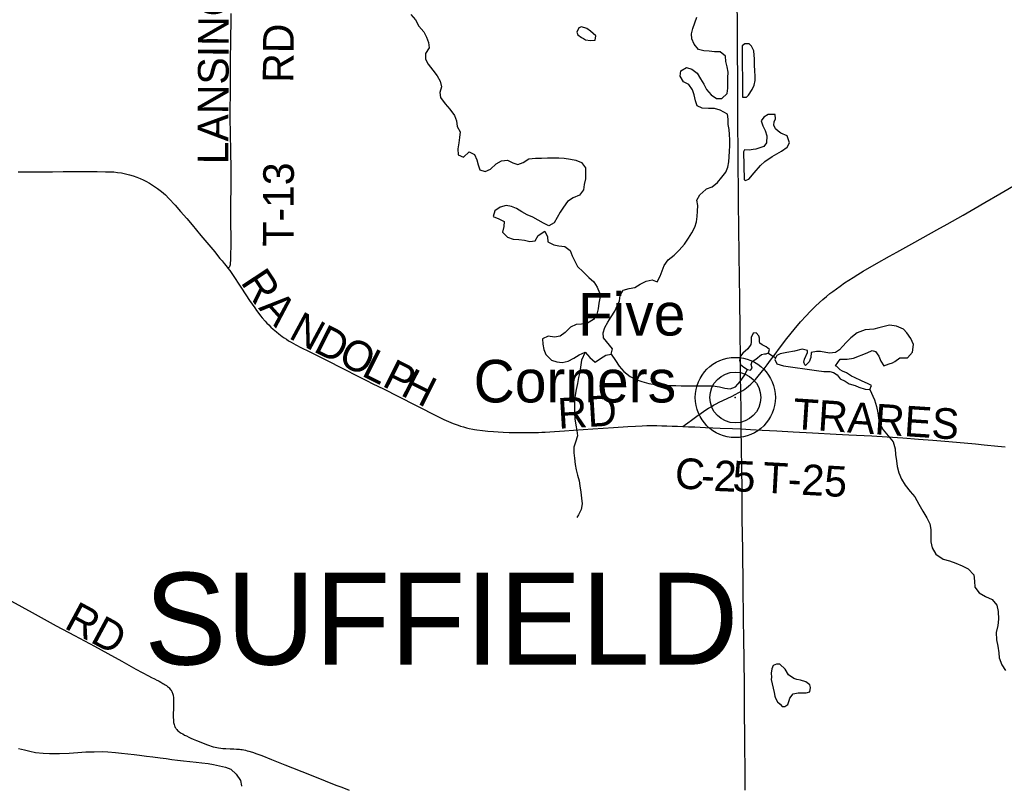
# Model space of a CAD drawing. Header units: feet. Extents: x 2113747 to 2516209, y 960708 to 1356798.
# Tile 13 of 206: x 2279510 to 2289153, y 1107212 to 1114753. Entities that reach past the tile are written whole.
import ezdxf

# ---------------------------------------------------------------- set-up
doc = ezdxf.new("R2010")
doc.units = ezdxf.units.FT
doc.header["$LTSCALE"] = 50
doc.header["$MEASUREMENT"] = 0
for name, color, linetype in [('0_Xref', 7, 'Continuous'), ('GM_X_County_Road', 3, 'Continuous'), ('GM_X_County_Road_Text', 3, 'Continuous'), ('GM_X_Major_Lake', 5, 'Continuous'), ('GM_X_Minor_Lake', 5, 'Continuous'), ('GM_X_Minor_River', 5, 'Continuous'), ('GM_X_State_Route', 1, 'Continuous'), ('GM_X_Township_Road', 4, 'Continuous'), ('GM_X_Township_Road_Text', 4, 'Continuous'), ('GM_X_Township_Text', 251, 'Continuous'), ('GM_X_Unincorporated', 1, 'Continuous'), ('GM_X_Unincorporated_Location', 2, 'Continuous'), ('GM_X_Unincorporated_Text', 251, 'Continuous')]:
    doc.layers.add(name, color=color, linetype=linetype)
doc.styles.add('Styledgn030', font='dgn030.shx')
doc.styles.add('Styledgn031', font='dgn031.shx')

# ---------------------------------------------------------------- blocks, each defined once
blk = doc.blocks.new('Unicorp33')
at = {"layer": 'GM_X_Unincorporated'}
for radius in [392.8, 249]:
    blk.add_circle((0, 0), radius, dxfattribs=at)
blk = doc.blocks.new('POR')
at = {"layer": 'GM_X_County_Road', "flags": 128}
for points in [[(2286572.8, 1111109.7), (2286592.1, 1111121.2), (2286610.8, 1111134.1), (2286629, 1111147.4), (2286648.8, 1111162.9), (2286670.8, 1111182), (2286694.7, 1111205.1), (2286715, 1111226.2), (2286744.2, 1111259), (2286772.9, 1111294.9), (2286801.9, 1111333.7), (2286830.3, 1111371.1), (2286863.3, 1111415.8), (2286897.7, 1111462.4), (2286960.3, 1111546.7), (2287024.4, 1111629.7), (2287093.8, 1111716.8), (2287157.7, 1111791.6), (2287212.4, 1111852.5), (2287253.1, 1111895), (2287304.3, 1111945.7), (2287342.4, 1111981.6), (2287376.3, 1112012.3), (2287410.9, 1112042.3), (2287444.1, 1112068.8), (2287472.8, 1112090.6), (2287509.1, 1112117.5), (2287544.6, 1112143.7), (2287587.5, 1112173.6), (2287630.2, 1112202.3), (2287671.7, 1112228.6), (2287719.7, 1112257.6), (2287772.5, 1112289.5), (2287900.1, 1112362.9), (2288028.5, 1112435.6), (2288099.9, 1112475.9), (2288246.1, 1112557), (2288357.5, 1112619.1), (2288492, 1112694.4), (2288592.2, 1112750.6), (2288749.3, 1112838.9), (2288869.1, 1112906.8), (2288963.1, 1112960.5), (2289110.9, 1113045.5), (2289283, 1113147.7)], [(2279496.4, 1113263.4), (2279640.7, 1113263.8), (2279830.9, 1113264), (2279936, 1113264.9), (2280050, 1113264.9), (2280170.7, 1113264.8), (2280269.7, 1113264.3), (2280352, 1113264), (2280388.3, 1113263.8), (2280411.4, 1113262.9), (2280431.4, 1113261.4), (2280467.9, 1113257.5), (2280506.1, 1113251.8), (2280545, 1113243.9), (2280584.7, 1113234), (2280622.4, 1113222.7), (2280658.9, 1113209.7), (2280691.6, 1113196.4), (2280719.3, 1113184), (2280746.8, 1113170.3), (2280782.4, 1113150.8), (2280821.5, 1113126), (2280861, 1113098.2), (2280899.6, 1113069.1), (2280937.4, 1113036.1), (2280971.7, 1113002.6), (2281031.6, 1112937.4), (2281086.3, 1112874.5), (2281147.1, 1112804.1), (2281198.6, 1112744.2), (2281242.5, 1112692), (2281285, 1112639), (2281342.3, 1112570.7), (2281420.1, 1112477.1), (2281448.7, 1112442), (2281471.9, 1112413.9), (2281491.7, 1112389.5), (2281512.2, 1112364.1), (2281531.2, 1112340.8), (2281549.6, 1112317.4)], [(2281549.6, 1112317.4), (2281566.7, 1112294.3), (2281587.1, 1112265.4), (2281683.1, 1112123.8), (2281762.4, 1112003.1), (2281811.8, 1111929.3), (2281830.5, 1111903.2), (2281851.3, 1111875.9), (2281868.7, 1111852.8), (2281885.5, 1111832.6), (2281913.3, 1111800.2), (2281931.2, 1111781.1), (2281949.9, 1111762.2), (2281971.1, 1111740.8), (2281992.8, 1111721.3), (2282025.1, 1111693.1), (2282047.7, 1111674), (2282063.7, 1111661.4), (2282080.7, 1111649), (2282101.8, 1111634.3), (2282122, 1111621.3), (2282143.6, 1111607.9), (2282169.9, 1111592.3), (2282191.4, 1111579.9), (2282214.1, 1111567.8), (2282263.8, 1111542.3), (2282345.9, 1111501.3), (2282404.4, 1111471.9), (2282495, 1111426.1), (2282694.3, 1111326.2), (2282808.2, 1111268), (2282907.5, 1111217.1), (2282968.9, 1111185.9), (2283071.7, 1111134.8), (2283221.1, 1111059.4), (2283393.8, 1110971.9), (2283604.6, 1110865.3), (2283663.6, 1110836.4), (2283732.8, 1110805.7), (2283756.1, 1110796.5), (2283775.7, 1110789), (2283803.4, 1110779.5), (2283829, 1110771.3), (2283856.9, 1110763.5), (2283885.9, 1110755.4), (2283913.2, 1110748.9), (2283947.1, 1110741.7), (2283965.9, 1110738.1), (2283987.4, 1110734.5), (2284041.4, 1110727.7), (2284095.7, 1110722.1), (2284150.4, 1110717.3), (2284197.8, 1110714.2), (2284246.4, 1110711.6), (2284303.3, 1110709.4), (2284362.9, 1110707.9), (2284441.8, 1110707.2), (2284519.5, 1110707.6), (2284556.8, 1110708.4), (2284590.3, 1110709.7), (2284623.3, 1110711), (2284656.3, 1110712.7), (2284747.9, 1110718.7), (2284845, 1110725.8), (2284933.4, 1110732.1), (2285123.3, 1110745.1), (2285326.2, 1110758.2), (2285467.3, 1110766.9), (2285540.2, 1110770.8), (2285605.4, 1110774.3), (2285651, 1110775.5), (2285695.3, 1110776.4), (2285748.7, 1110775.9), (2285797.7, 1110775), (2285847.2, 1110773.3), (2285899.3, 1110771.5), (2285952.9, 1110769.9), (2286006.3, 1110767.9)], [(2286006.3, 1110767.9), (2286030.5, 1110785.8), (2286054.6, 1110803.7), (2286090.7, 1110830.5), (2286141.5, 1110867.6), (2286184, 1110898.1), (2286207, 1110913.9), (2286230.9, 1110929.9), (2286256.9, 1110946.3), (2286280.8, 1110960.5), (2286306.1, 1110974.9), (2286332.2, 1110989.2), (2286360.9, 1111004.6), (2286480, 1111062.5), (2286522.6, 1111083.1), (2286548.2, 1111096.4), (2286572.8, 1111109.7)], [(2286006.3, 1110767.9), (2286060, 1110765.4), (2286123, 1110762.3), (2286228.4, 1110757.4), (2286370.7, 1110751.8), (2286490.5, 1110747.3), (2286577, 1110744.1)]]:
    blk.add_lwpolyline(points, dxfattribs=at)
at = {"layer": 'GM_X_Major_Lake'}
blk.add_line((2285013.3, 1114580.1), (2285033.4, 1114570.2), dxfattribs=at)
at = {"layer": 'GM_X_Major_Lake', "flags": 128}
for points in [[(2283340.7, 1114804.8), (2283386.8, 1114752.8), (2283419, 1114690.8), (2283469.1, 1114632.8), (2283493.2, 1114582.7), (2283513.4, 1114528.7), (2283519.5, 1114476.6), (2283483.6, 1114422.4), (2283485.7, 1114366.3), (2283511.9, 1114316.3), (2283558, 1114258.3), (2283600.1, 1114204.3), (2283628.2, 1114150.2), (2283640.4, 1114096.2), (2283626.5, 1114040), (2283630.6, 1113989.9), (2283678.8, 1113929.9), (2283722.9, 1113877.9), (2283767, 1113813.9), (2283787.2, 1113761.9), (2283795.3, 1113705.8), (2283823.4, 1113653.7), (2283817.5, 1113597.6), (2283811.6, 1113545.5), (2283799.8, 1113487.4), (2283805.9, 1113429.3), (2283858, 1113407.3), (2283913.9, 1113457.6), (2283965.9, 1113433.6), (2283986, 1113381.6), (2284000.2, 1113331.5), (2284018.3, 1113281.4), (2284070.3, 1113265.5), (2284122.3, 1113289.7), (2284178.1, 1113341.9), (2284230.1, 1113370.1), (2284286.1, 1113376.2), (2284340.1, 1113350.3), (2284390.2, 1113334.4), (2284442.1, 1113352.6), (2284498.1, 1113390.7), (2284562, 1113394.9), (2284620.1, 1113397), (2284680, 1113401.2), (2284734, 1113399.3), (2284790.1, 1113399.4), (2284842.1, 1113397.5)], [(2286236.6, 1113095.5), (2286290.8, 1113116.2), (2286344.7, 1113158.4), (2286386.6, 1113208.6), (2286426.5, 1113258.8), (2286446.4, 1113309), (2286454.3, 1113359.1), (2286462, 1113463.3), (2286465.9, 1113521.4), (2286463.8, 1113575.5), (2286461.6, 1113627.6), (2286457.5, 1113677.7), (2286447.4, 1113727.8), (2286449.3, 1113777.9), (2286443.2, 1113827.9), (2286371.1, 1113867.9), (2286315, 1113883.8), (2286255, 1113881.6), (2286195, 1113887.5), (2286145, 1113909.4), (2286128.9, 1113959.5), (2286116.7, 1114015.6), (2286100.6, 1114065.6), (2286064.5, 1114119.6), (2286010.4, 1114143.6), (2285978.3, 1114199.6), (2285984.2, 1114253.7), (2286040.1, 1114285.9), (2286094.2, 1114268), (2286144.2, 1114228), (2286176.4, 1114174), (2286210.5, 1114122), (2286236.6, 1114069.9), (2286282.7, 1114017.9), (2286334.8, 1113982), (2286386.8, 1113982.1), (2286438.7, 1114030.3), (2286444.6, 1114082.4), (2286444.5, 1114132.5), (2286446.4, 1114182.6), (2286448.2, 1114238.7), (2286438.1, 1114290.8), (2286426, 1114344.9), (2286423.9, 1114397), (2286371.8, 1114438.9), (2286315.8, 1114438.8), (2286261.7, 1114444.7), (2286209.7, 1114448.6), (2286157.7, 1114462.5), (2286115.6, 1114514.5), (2286091.5, 1114564.6), (2286091.3, 1114614.6), (2286101.2, 1114666.8), (2286123.1, 1114720.9), (2286141, 1114777.1)], [(2285033.4, 1114570.2), (2285051.4, 1114556.2), (2285101.4, 1114548.3), (2285147.4, 1114552.4), (2285151.3, 1114594.5), (2285099.2, 1114640.5), (2285063.2, 1114666.4), (2285013.1, 1114684.4), (2284985.1, 1114674.3), (2284967.2, 1114632.1), (2284975.3, 1114606.1), (2285013.3, 1114580.1)], [(2284842.1, 1113397.5), (2284906.1, 1113385.6), (2284958.1, 1113377.8), (2285012.2, 1113353.8), (2285052.3, 1113301.8), (2285050.4, 1113245.7), (2285050.5, 1113193.6), (2285038.7, 1113139.5), (2285030.8, 1113085.4), (2284992.9, 1113033.2), (2284931, 1113009), (2284875, 1112970.8), (2284837.2, 1112916.6), (2284803.3, 1112866.4), (2284773.4, 1112816.2), (2284745.5, 1112764.1), (2284691.6, 1112733.9), (2284639.5, 1112759.9), (2284589.4, 1112789.8), (2284537.4, 1112817.7), (2284481.3, 1112841.6), (2284429.2, 1112871.6), (2284377.2, 1112903.5), (2284327.1, 1112921.5), (2284273.1, 1112931.4), (2284217.1, 1112917.2), (2284163.2, 1112879), (2284147.3, 1112824.9), (2284201.4, 1112802.9), (2284255.4, 1112777), (2284251.5, 1112726.9), (2284239.7, 1112672.8), (2284287.8, 1112620.8), (2284341.8, 1112602.9), (2284397.9, 1112599), (2284453.9, 1112593.1), (2284505.9, 1112579.2), (2284557.9, 1112587.3), (2284587.8, 1112639.5), (2284651.7, 1112681.7), (2284679.8, 1112625.7), (2284683.9, 1112575.6), (2284740, 1112545.6), (2284790, 1112535.8), (2284850, 1112531.9), (2284900.1, 1112491.9), (2284920.2, 1112437.9), (2284946.4, 1112387.8), (2284972.5, 1112335.8), (2285028.6, 1112281.8), (2285082.7, 1112225.8), (2285134.8, 1112183.8), (2285167, 1112131.8), (2285189.1, 1112075.8), (2285193.2, 1112025.7), (2285183.3, 1111975.5), (2285175.4, 1111921.4), (2285161.6, 1111867.3), (2285129.7, 1111817.1), (2285071.7, 1111780.9), (2285013.8, 1111770.8), (2284959.8, 1111766.6), (2284903.8, 1111740.5), (2284853.9, 1111688.2), (2284802, 1111652.1), (2284748, 1111643.9), (2284686, 1111651.8), (2284632.1, 1111625.6), (2284634.2, 1111573.5), (2284642.3, 1111521.4), (2284664.4, 1111471.4), (2284718.5, 1111417.4), (2284770.6, 1111401.5), (2284822.6, 1111393.6), (2284882.6, 1111407.8), (2284938.5, 1111435.9), (2284990.4, 1111468.1), (2285048.4, 1111494.3), (2285094.5, 1111442.3), (2285146.6, 1111396.3), (2285198.5, 1111432.5), (2285250.5, 1111466.7), (2285304.4, 1111476.8), (2285316.3, 1111527), (2285228.1, 1111635), (2285226, 1111685.1), (2285241.9, 1111737.2), (2285269.7, 1111789.4), (2285301.6, 1111841.6), (2285337.5, 1111897.7), (2285361.4, 1111947.9), (2285383.3, 1112000), (2285391.2, 1112052.1), (2285421, 1112102.3), (2285479, 1112118.5), (2285535, 1112130.6), (2285586.9, 1112160.8), (2285646.9, 1112191), (2285704.8, 1112203.2), (2285754.9, 1112183.2), (2285782.8, 1112241.4)], [(2285782.8, 1112241.4), (2285802.6, 1112291.6), (2285822.5, 1112345.7), (2285862.4, 1112399.9), (2285920.3, 1112446.1), (2285968.2, 1112496.3), (2286022.1, 1112554.6), (2286061.9, 1112612.8), (2286091.8, 1112664.9), (2286123.7, 1112721.1), (2286139.6, 1112771.2), (2286145.5, 1112823.3), (2286149.3, 1112877.5), (2286151.2, 1112933.6), (2286143.1, 1112985.7), (2286171, 1113037.8), (2286228.9, 1113090.1), (2286236.6, 1113095.5)]]:
    blk.add_lwpolyline(points, dxfattribs=at)
at = {"layer": 'GM_X_Minor_Lake'}
for p, q in [((2286585.6, 1114497.5), (2286588.8, 1113992.6)), ((2286598, 1113459.6), (2286604.7, 1113187.1)), ((2286684.7, 1111403.8), (2286720.6, 1111425.9)), ((2286990.8, 1111362.4), (2287314.9, 1111315)), ((2286869.6, 1108288), (2286899.9, 1108159.8))]:
    blk.add_line(p, q, dxfattribs=at)
at = {"layer": 'GM_X_Minor_Lake', "flags": 128}
for points in [[(2286588.8, 1113992.6), (2286626.8, 1113994.7), (2286646.8, 1114012.8), (2286682.6, 1114068.9), (2286702.5, 1114113.1), (2286714.4, 1114157.2), (2286714.4, 1114189.2), (2286710.2, 1114261.4), (2286708.1, 1114297.4), (2286708, 1114343.5), (2286706, 1114367.6), (2286701.8, 1114447.7), (2286677.7, 1114493.7), (2286653.6, 1114517.7), (2286611.6, 1114517.6), (2286585.6, 1114497.5)], [(2286604.7, 1113187.1), (2286616.7, 1113179.1), (2286650.7, 1113191.2), (2286702.5, 1113251.4), (2286766.4, 1113323.7), (2286808.3, 1113363.9), (2286878.2, 1113414.1), (2286972.1, 1113464.4), (2287026, 1113504.6), (2287047.9, 1113546.8), (2287027.7, 1113614.9), (2286965.6, 1113642.8), (2286937.6, 1113660.7), (2286913.5, 1113684.7), (2286897.5, 1113718.8), (2286899.4, 1113752.8), (2286911.3, 1113780.9), (2286909.2, 1113823), (2286839.2, 1113822.8), (2286799.3, 1113796.7), (2286773.4, 1113760.6), (2286789.5, 1113712.5), (2286811.6, 1113668.5), (2286827.7, 1113616.4), (2286823.9, 1113546.3), (2286797.9, 1113512.1), (2286720, 1113485.9), (2286694, 1113481.9), (2286654, 1113475.8), (2286610, 1113477.6), (2286598, 1113459.6)], [(2287314.9, 1111315), (2287386.9, 1111305.2), (2287445, 1111305.3), (2287479, 1111297.4), (2287515, 1111273.4), (2287547.1, 1111235.4), (2287593.2, 1111211.5), (2287633.2, 1111183.5), (2287693.3, 1111167.6), (2287729.3, 1111153.6), (2287789.4, 1111133.7), (2287835.4, 1111129.8), (2287851.3, 1111167.9), (2287819.3, 1111183.9), (2287755.2, 1111213.8), (2287687.1, 1111245.7), (2287657.1, 1111259.7), (2287609, 1111291.6), (2287568.9, 1111309.6), (2287546.9, 1111323.6), (2287512.8, 1111353.6), (2287500.8, 1111361.5), (2287546.7, 1111425.8), (2287614.7, 1111427.9), (2287674.7, 1111436.1), (2287808.6, 1111490.5), (2287860.5, 1111512.6), (2287892.5, 1111502.7), (2287924.7, 1111454.7), (2287944.8, 1111408.6), (2287974.9, 1111362.6), (2288024.8, 1111380.8), (2288056.8, 1111390.9), (2288080.8, 1111402.9), (2288128.7, 1111441.1), (2288204.7, 1111441.3), (2288252.6, 1111495.5), (2288262.4, 1111569.7), (2288236.3, 1111629.7), (2288198.2, 1111683.8), (2288166.1, 1111721.8), (2288098, 1111751.6), (2288028, 1111761.5), (2287926, 1111733.2), (2287876, 1111721.1), (2287790.1, 1111712.9), (2287712.1, 1111684.6), (2287650.2, 1111634.4), (2287606.3, 1111594.2), (2287568.4, 1111550.1), (2287540.5, 1111517.9), (2287500.5, 1111491.8), (2287442.5, 1111485.6), (2287354.5, 1111501.5), (2287314.5, 1111503.4), (2287262.5, 1111491.3), (2287258.6, 1111443.2), (2287242.7, 1111401), (2287206.8, 1111364.9), (2287198.8, 1111372.9), (2287188.7, 1111398.9), (2287196.7, 1111427), (2287226.5, 1111493.2), (2287224.5, 1111511.2), (2287172.4, 1111525.1), (2287098.5, 1111504.9), (2287024.5, 1111492.7), (2286956.5, 1111478.6), (2286926.6, 1111462.4), (2286906.7, 1111422.3), (2286926.8, 1111382.3), (2286990.8, 1111362.4)], [(2286720.6, 1111425.9), (2286774.5, 1111474.1), (2286804.5, 1111478.2), (2286822.5, 1111480.2), (2286842.5, 1111490.3), (2286848.5, 1111498.4), (2286852.4, 1111522.4), (2286820.4, 1111546.4), (2286780.3, 1111568.3), (2286758.3, 1111584.3), (2286754.3, 1111598.3), (2286754.2, 1111632.4), (2286748.1, 1111654.4), (2286724.1, 1111684.4), (2286692.1, 1111682.4), (2286674.2, 1111638.2), (2286674.3, 1111594.1), (2286670.3, 1111570.1), (2286642.4, 1111527.9), (2286592.5, 1111485.8), (2286568.6, 1111457.6), (2286560.7, 1111415.5), (2286570.7, 1111375.5), (2286602.8, 1111349.5), (2286636.9, 1111325.5), (2286666.9, 1111317.6), (2286684.8, 1111337.7), (2286674.8, 1111373.7), (2286684.7, 1111403.8)], [(2286899.9, 1108159.8), (2286906, 1108123.8), (2286914, 1108105.8), (2286932.1, 1108069.7), (2286958.1, 1108047.7), (2286978.2, 1108023.7), (2287004.2, 1108021.8), (2287032.2, 1108043.9), (2287046.1, 1108082), (2287052, 1108106.1), (2287083.9, 1108148.2), (2287135.9, 1108158.4), (2287181.9, 1108156.5), (2287211.9, 1108156.5), (2287247.9, 1108168.6), (2287253.8, 1108210.7), (2287247.7, 1108236.8), (2287209.7, 1108266.7), (2287155.6, 1108280.6), (2287121.6, 1108288.6), (2287091.6, 1108298.5), (2287039.5, 1108334.5), (2287007.4, 1108390.5), (2286953.3, 1108438.5), (2286921.3, 1108438.4), (2286889.3, 1108424.3), (2286875.4, 1108392.2), (2286871.5, 1108350.1), (2286871.6, 1108310.1), (2286869.6, 1108288)]]:
    blk.add_lwpolyline(points, dxfattribs=at)
at = {"layer": 'GM_X_Minor_River', "flags": 128}
for points in [[(2285048.4, 1111494.3), (2285012.6, 1111416.1), (2285002.7, 1111349.9), (2284994.8, 1111299.8), (2284982.9, 1111245.7), (2284973.1, 1111187.5), (2284961.2, 1111129.4), (2284951.3, 1111073.2), (2284943.4, 1111021.1), (2284943.7, 1110898.9), (2284945.8, 1110840.8), (2284956, 1110780.7), (2284968.1, 1110728.6), (2284974.2, 1110674.5), (2284954.3, 1110614.4), (2284936.5, 1110564.2), (2284938.6, 1110510.1), (2284942.7, 1110456), (2284950.8, 1110393.9), (2284960.9, 1110343.8), (2284973.1, 1110291.8), (2284989.2, 1110235.7), (2284997.3, 1110185.6), (2285005.4, 1110123.5), (2285013.6, 1110065.4), (2285019.7, 1110009.3), (2285009.8, 1109955.2), (2284983.9, 1109903), (2284968, 1109876.9)], [(2285304.4, 1111476.8), (2285344.6, 1111412.8), (2285382.7, 1111356.8), (2285426.8, 1111304.8), (2285488.9, 1111256.8), (2285545, 1111228.9), (2285603.1, 1111209), (2285671.1, 1111187.1), (2285735.1, 1111179.2), (2285813.2, 1111171.4), (2285873.2, 1111169.5), (2285937.2, 1111167.6), (2285989.2, 1111165.8), (2286117.2, 1111166.1), (2286245.2, 1111166.3), (2286297.2, 1111164.4), (2286363.2, 1111156.6), (2286415.3, 1111142.7), (2286467.3, 1111136.8), (2286521.2, 1111156.9), (2286565.1, 1111207.1), (2286605, 1111263.3), (2286636.9, 1111325.5)], [(2286837.8, 1111488), (2286884.6, 1111460.4), (2286915.7, 1111440.6)], [(2287835.4, 1111129.8), (2287881.6, 1111027.7), (2287901.7, 1110961.6), (2287913.9, 1110899.6), (2287922, 1110849.5), (2287938.1, 1110791.4), (2287968.3, 1110733.4), (2288016.4, 1110675.4), (2288064.5, 1110615.3), (2288084.7, 1110549.3), (2288088.8, 1110491.1), (2288096.9, 1110429.1), (2288105.1, 1110374.9), (2288119.2, 1110312.9), (2288147.3, 1110250.8), (2288183.5, 1110192.8), (2288231.6, 1110130.8), (2288275.7, 1110076.8), (2288315.9, 1110004.7), (2288356.1, 1109936.6), (2288394.2, 1109872.6), (2288424.3, 1109814.6), (2288434.5, 1109756.5), (2288432.6, 1109698.4), (2288434.7, 1109638.2), (2288446.9, 1109578.1), (2288483, 1109516.1), (2288555.1, 1109468.2), (2288617.1, 1109452.3), (2288679.2, 1109426.4), (2288739.3, 1109400.4), (2288799.3, 1109372.5), (2288855.5, 1109312.5), (2288861.6, 1109252.4), (2288865.7, 1109194.3), (2288907.9, 1109138.3), (2288967.9, 1109102.4), (2289034, 1109072.5), (2289080.1, 1109016.5), (2289092.3, 1108954.4), (2289096.4, 1108880.2), (2289090.6, 1108818.1), (2289074.7, 1108749.9), (2289076.9, 1108675.8), (2289089, 1108615.7), (2289099.2, 1108549.6), (2289103.3, 1108499.5), (2289129.4, 1108431.4), (2289165.5, 1108377.4)], [(2279498.6, 1107612.1), (2279556.7, 1107598.2), (2279608.7, 1107584.3), (2279664.7, 1107572.4), (2279738.8, 1107564.6), (2279802.8, 1107562.7), (2279900.8, 1107562.9), (2279994.8, 1107567.2), (2280080.8, 1107573.4), (2280158.8, 1107577.6), (2280238.8, 1107579.8), (2280316.8, 1107581.9), (2280372.8, 1107580), (2280448.8, 1107574.2), (2280508.8, 1107566.3), (2280568.8, 1107560.4), (2280630.8, 1107554.6), (2280684.9, 1107546.7), (2280750.9, 1107536.8), (2280812.9, 1107528.9), (2280886.9, 1107521.1), (2280944.9, 1107513.2), (2281001, 1107505.3), (2281055, 1107497.4), (2281113, 1107489.5), (2281177, 1107483.6), (2281237, 1107477.8), (2281293.1, 1107471.9), (2281357.1, 1107464), (2281409.1, 1107454.1), (2281467.1, 1107442.2), (2281527.2, 1107428.3), (2281579.2, 1107408.4), (2281629.3, 1107360.4), (2281673.5, 1107298.4), (2281681.6, 1107246.3), (2281681.6, 1107244.3)]]:
    blk.add_lwpolyline(points, dxfattribs=at)
at = {"layer": 'GM_X_State_Route', "flags": 128}
blk.add_lwpolyline([(2286616.8, 1107203.7), (2286616.9, 1107358.7), (2286612.3, 1107684.8), (2286609.1, 1108013.7), (2286607.3, 1108217.1), (2286605.2, 1108493.8), (2286602.7, 1108680.5), (2286600.6, 1108881.1), (2286596.9, 1109195), (2286592.2, 1109558), (2286586.7, 1109863.7), (2286584.3, 1110150.3), (2286582.2, 1110356.1), (2286580.5, 1110559.3), (2286577, 1110744.1), (2286575.2, 1110920.2), (2286572.8, 1111109.7), (2286571, 1111258.9), (2286569.3, 1111427.8), (2286566.4, 1111702.2), (2286564.4, 1112025.2), (2286561, 1112220.2), (2286557.6, 1112456), (2286553.1, 1112710.3), (2286549.6, 1112959.2), (2286546.3, 1113447.3), (2286544.3, 1113747.7), (2286542.2, 1114066.5), (2286539, 1114547.1), (2286537.1, 1115086.9)], dxfattribs=at)
at = {"layer": 'GM_X_Township_Road', "flags": 128}
for points in [[(2281549.6, 1112317.4), (2281556.3, 1112323.2), (2281562, 1112328.7), (2281565.3, 1112332.6), (2281568.1, 1112337.5), (2281570.5, 1112342.6), (2281572.2, 1112348), (2281573.5, 1112352.7), (2281574.3, 1112358.1), (2281575.2, 1112364.4), (2281575.9, 1112371.8), (2281577.7, 1112395), (2281579.4, 1112454.5), (2281580.3, 1112535.5), (2281579.9, 1112630.2), (2281577.5, 1112748.9), (2281577.1, 1112878.3), (2281579.1, 1112989.7), (2281580.1, 1113076.6), (2281581.1, 1113190), (2281580.7, 1113264.7), (2281580.8, 1113340.1), (2281578.9, 1113416.3), (2281576.9, 1113508.5), (2281575.7, 1113593.5), (2281574.5, 1113673.6), (2281572.6, 1113753.7), (2281570.6, 1113847.3), (2281571.9, 1113916.5), (2281573.4, 1113988.1), (2281574.6, 1114094.3), (2281575.8, 1114194.5), (2281576, 1114307.3), (2281576, 1114401.1), (2281577.4, 1114501.4), (2281578.5, 1114598.4), (2281580.1, 1114712.4), (2281581.5, 1114815.3)], [(2286577, 1110744.1), (2286668.3, 1110739.1), (2286782.9, 1110732.3), (2286926.5, 1110723.8), (2287084.4, 1110714.6), (2287274.4, 1110705.2), (2287506.9, 1110692.5), (2287631.4, 1110685.9), (2287855.6, 1110674.7), (2288007, 1110664.8), (2288159.6, 1110654.5), (2288311.5, 1110643), (2288453.3, 1110633.4), (2288570.4, 1110622.8), (2288684.9, 1110612.4), (2288871.5, 1110596), (2288956.5, 1110588.2), (2289090.4, 1110575.8), (2289162, 1110569.2)], [(2279430.5, 1109056.5), (2279632.4, 1108945.3), (2279868.6, 1108815.3), (2280045.7, 1108720.2), (2280242.3, 1108613.7), (2280373, 1108543.3), (2280510.2, 1108468.1), (2280648.2, 1108390.3), (2280710.3, 1108356.4), (2280770.2, 1108324.3), (2280801.4, 1108308.2), (2280831.4, 1108293), (2280852.2, 1108283), (2280864, 1108276.9), (2280876.1, 1108270.4), (2280893.9, 1108260.8), (2280911.7, 1108250.4), (2280925.2, 1108242.6), (2280935.6, 1108236.1), (2280946.9, 1108228.7), (2280957.3, 1108220.4), (2280966.4, 1108212.2), (2280973.4, 1108205.2), (2280981.6, 1108196.5), (2280988.5, 1108188.3), (2280993.3, 1108182.2), (2281000.7, 1108170.5), (2281004.6, 1108162.2), (2281008.1, 1108153.5), (2281009.8, 1108145.7), (2281012.4, 1108134.9), (2281013.7, 1108126.6), (2281015.5, 1108115.7), (2281017.6, 1108090.1), (2281017.6, 1108073.6), (2281017.6, 1108060.6), (2281015.4, 1108008.9), (2281014.5, 1107942), (2281014.5, 1107917.3), (2281015.4, 1107890), (2281016.2, 1107877.4), (2281017.7, 1107866.7), (2281020.1, 1107856.1), (2281022.3, 1107846.9), (2281026.8, 1107834), (2281030.1, 1107826.1), (2281034.2, 1107818.7), (2281038.3, 1107812.2), (2281043.1, 1107805.3), (2281049.1, 1107797.9), (2281057, 1107789.6), (2281064.3, 1107782.7), (2281071.8, 1107776.1), (2281081.3, 1107769.2), (2281090.8, 1107763.1), (2281106.5, 1107754), (2281125.1, 1107744), (2281143.3, 1107734.4), (2281167.2, 1107723.1), (2281187.6, 1107714), (2281208.9, 1107704.5), (2281242.3, 1107690.6), (2281285.3, 1107673.6), (2281324.8, 1107658.4), (2281350, 1107648.8), (2281369.1, 1107641.4), (2281386.5, 1107634.9), (2281406, 1107628.4), (2281423.4, 1107624), (2281440.7, 1107620.1), (2281456.4, 1107617.5), (2281480.7, 1107614.5), (2281500.2, 1107612.7), (2281529.8, 1107610.5), (2281571.4, 1107609.2), (2281606.6, 1107607.9), (2281633.5, 1107606.6), (2281651.8, 1107605.3), (2281664.3, 1107604), (2281675.2, 1107602.6), (2281690.4, 1107600.5), (2281706.5, 1107597.4), (2281721.7, 1107594.4), (2281738.6, 1107590), (2281754.7, 1107585.7), (2281789.8, 1107574.8), (2281834.1, 1107559.6), (2281880.1, 1107542.2), (2281976.5, 1107504), (2282106.7, 1107451.4), (2282348.6, 1107355.7), (2282501.8, 1107295.3), (2282607.3, 1107253.6), (2282664.2, 1107231.8), (2282738, 1107203.1)]]:
    blk.add_lwpolyline(points, dxfattribs=at)
at = {"layer": 'GM_X_Unincorporated_Location'}
blk.add_point((2286518.8, 1111051.3), dxfattribs=at)
at = {"color": 7, "linetype": 'Continuous', "lineweight": 0}
blk.add_blockref('Unicorp33', (2286518.8, 1111051.3), dxfattribs=at)
at = {"layer": 'GM_X_County_Road_Text', "char_height": 300, "attachment_point": 7, "line_spacing_factor": 0.8, "style": 'Styledgn030'}
for s, insert, rotation in [('{\\Fdgn000|c0;\\C256;R}', (2281667.9, 1112181.5), 303.39563), ('{\\Fdgn000|c0;\\C256;A}', (2281842.2, 1111925.7), 311.90449), ('{\\Fdgn000|c0;\\C256;N}', (2282133.2, 1111638.8), 331.61089), ('{\\Fdgn000|c0;\\C256;D}', (2282376.5, 1111507.5), 333.2884), ('{\\Fdgn000|c0;\\C256;O}', (2282612.3, 1111388.8), 333.28344), ('{\\Fdgn000|c0;\\C256;L}', (2282848.1, 1111270.1), 333.28396), ('{\\Fdgn000|c0;\\C256;P}', (2283048.6, 1111169.2), 333.28682), ('{\\Fdgn000|c0;\\C256;H}', (2283229.4, 1111078.3), 333.28344), ('{\\Fdgn000|c0;\\C256;RD}', (2284788.1, 1110744.5), 3.42275), ('{\\Fdgn000|c0;\\C256;C}', (2285918.2, 1110161.3), 355.57346), ('{\\Fdgn000|c0;\\C256;2}', (2286302.4, 1110136), 357.65325), ('{\\Fdgn000|c0;\\C256;5}', (2286487.6, 1110128.4), 357.72734), ('{\\Fdgn000|c0;\\C256;-}', (2286178.2, 1110141.5), 357.4973)]:
    blk.add_mtext(s, dxfattribs=dict(at, insert=insert, rotation=rotation))
at = {"layer": 'GM_X_Township_Road_Text', "char_height": 300, "attachment_point": 7, "line_spacing_factor": 0.8, "style": 'Styledgn030'}
for s, insert, rotation in [('{\\Fdgn000|c0;\\C256;LANSINGER}', (2281556.8, 1113336.3), 89.75963), ('{\\Fdgn000|c0;\\C256;RD}', (2282190.5, 1114134), 89.51644), ('{\\Fdgn000|c0;\\C256;T-13}', (2282195.5, 1112528.6), 89.65364), ('{\\Fdgn000|c0;\\C256;TRARES}', (2287076.6, 1110740.2), 356.24484), ('{\\Fdgn000|c0;\\C256;T-25}', (2286781.3, 1110115.9), 356.82024), ('{\\Fdgn000|c0;\\C256;RD}', (2279935.2, 1108797.4), 331.6653)]:
    blk.add_mtext(s, dxfattribs=dict(at, insert=insert, rotation=rotation))
at = {"layer": 'GM_X_Township_Text', "insert": (2280731.3, 1108421), "char_height": 900, "attachment_point": 7, "rotation": 0.00001, "line_spacing_factor": 0.8, "style": 'Styledgn031'}
blk.add_mtext('{\\Fdgn000|c0;\\C256;SUFFIELD}', dxfattribs=at)
at = {"layer": 'GM_X_Unincorporated_Text', "char_height": 417, "attachment_point": 7, "rotation": 0.00001, "line_spacing_factor": 0.8, "style": 'Styledgn030'}
for s, insert in [('{\\Fdgn000|c0;\\C256;Five}', (2284977, 1111652.5)), ('{\\Fdgn000|c0;\\C256;Corners}', (2283956.2, 1110996.9))]:
    blk.add_mtext(s, dxfattribs=dict(at, insert=insert))

msp = doc.modelspace()

# ---------------------------------------------------------------- block references
at = {"layer": '0_Xref'}
msp.add_blockref('POR', (0, 0), dxfattribs=at)

doc.saveas('drawing.dxf')
